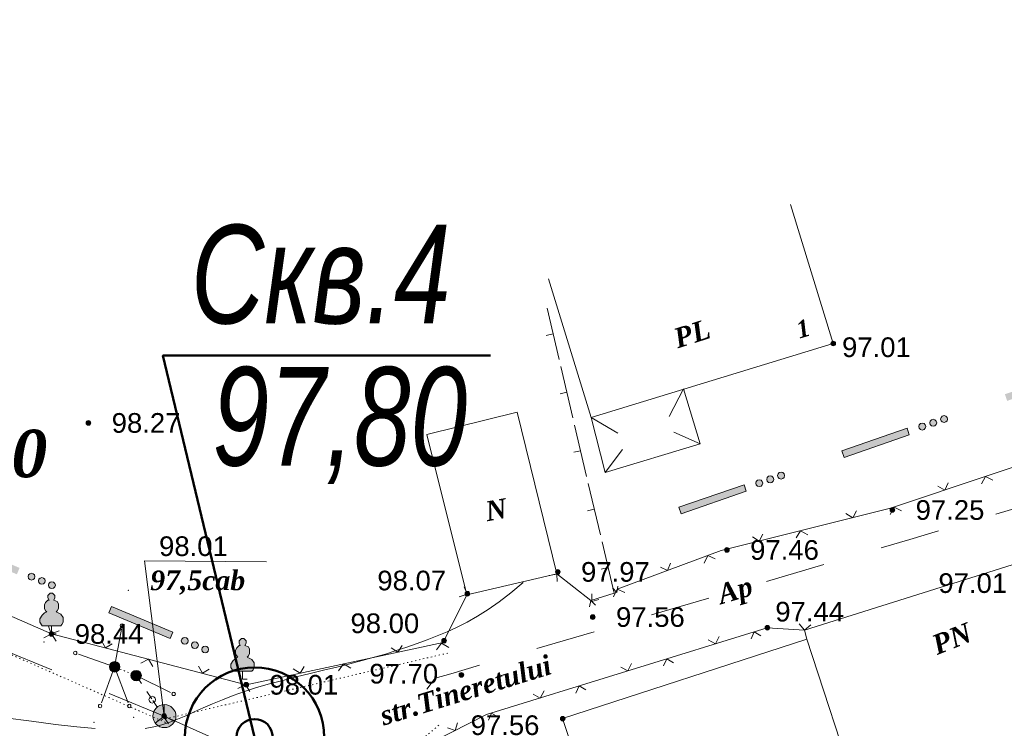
# Model space of a CAD drawing. Header units: millimetres. Extents: x 9396 to 25236, y 15106 to 31102.
# Tile 123 of 256: x 11263 to 11347, y 16033 to 16094. Entities that reach past the tile are written whole.
import ezdxf
from ezdxf.enums import TextEntityAlignment as Align

# ---------------------------------------------------------------- set-up
doc = ezdxf.new("R2010")
doc.units = ezdxf.units.MM
doc.linetypes.add('DOT', pattern=[0.25, 0, -0.25])
doc.linetypes.add('HIDDEN', pattern=[0.375, 0.25, -0.125])
for name, color, linetype, lineweight, true_color in [('1001010', 7, 'Continuous', 9, 0x000000), ('10010110', 7, 'Continuous', 20, 0xa25100), ('1060000', 7, 'Continuous', 9, 0x000000), ('1070000', 7, 'DOT', 9, 0x000000), ('11113000', 7, 'Continuous', 9, 0x000000), ('2030012', 7, 'Continuous', 9, 0x000000), ('21100200', 7, 'HIDDEN', 0, 0x800080), ('3000220', 7, 'Continuous', 9, 0x000000), ('3000260', 7, 'Continuous', 9, 0x000000), ('4000210', 7, 'Continuous', 9, 0x000000), ('5010210', 7, 'Continuous', 20, 0x008000), ('9010110', 7, 'Continuous', 9, 0x000000), ('9010120', 7, 'Continuous', 20, 0x000000), ('9010200', 7, 'Continuous', 9, 0x000000)]:
    doc.layers.add(name, color=color, linetype=linetype, lineweight=lineweight, true_color=true_color)
doc.layers.add('геология', color=6, linetype='Continuous', lineweight=50)
doc.layers.add('Размер', color=6, linetype='Continuous', lineweight=18)
doc.styles.add('10', font='timesbi.ttf', dxfattribs={"height": 0.001481})
doc.styles.add('12', font='timesbi.ttf', dxfattribs={"height": 0.001693})
doc.styles.add('2', font='timesbi.ttf', dxfattribs={"height": 0.001693})
doc.styles.add('3', font='timesbi.ttf', dxfattribs={"height": 0.001693})
doc.styles.add('9', font='timesbi.ttf', dxfattribs={"height": 0.001693})
doc.styles.add('F2', font='arial.ttf', dxfattribs={"height": 0.001693})
doc.styles.add('style1', font='ARIALNI.TTF')

# ---------------------------------------------------------------- blocks, each defined once
blk = doc.blocks.new('SYMBOL21100200')
at = {"true_color": 0x800080}
h = blk.add_hatch(color=216, dxfattribs=at)
edge = h.paths.add_edge_path()
edge.add_arc((0, 0), 0.1, 0, 360)
at = {"color": 216, "linetype": 'Continuous', "lineweight": 0, "true_color": 0x800080}
blk.add_circle((0, 0), 0.1, dxfattribs=at)
blk = doc.blocks.new('SYMBOL4000210')
at = {"true_color": 0xffffff}
blk.add_hatch(color=7, dxfattribs=at).paths.add_polyline_path([(0.05, 1.75), (-0.05, 1.75), (-0.15, 1.65), (-0.15, 1.55), (-0.1, 1.45), (-0.15, 1.45), (-0.25, 1.35), (-0.3, 1.25), (-0.3, 1.1), (-0.25, 1), (-0.2, 0.95), (-0.3, 0.9), (-0.35, 0.85), (-0.4, 0.8), (-0.5, 0.65), (-0.5, 0.5), (-0.4, 0.35), (-0.3, 0.35), (-0.1, 0.35), (0, 0.35), (0.15, 0.35), (0.4, 0.35), (0.45, 0.4), (0.5, 0.5), (0.5, 0.7), (0.4, 0.85), (0.2, 0.95), (0.25, 1), (0.3, 1.1), (0.3, 1.3), (0.25, 1.4), (0.1, 1.45), (0.15, 1.55), (0.15, 1.65)])
at = {"color": 18, "linetype": 'Continuous', "lineweight": 0, "true_color": 0x000000, "flags": 128}
blk.add_lwpolyline([(0.05, 1.75), (-0.05, 1.75), (-0.15, 1.65), (-0.15, 1.55), (-0.1, 1.45), (-0.15, 1.45), (-0.25, 1.35), (-0.3, 1.25), (-0.3, 1.1), (-0.25, 1), (-0.2, 0.95), (-0.3, 0.9), (-0.35, 0.85), (-0.4, 0.8), (-0.5, 0.65), (-0.5, 0.5), (-0.4, 0.35), (-0.3, 0.35), (-0.1, 0.35), (0, 0.35), (0.15, 0.35), (0.4, 0.35), (0.45, 0.4), (0.5, 0.5), (0.5, 0.7), (0.4, 0.85), (0.2, 0.95), (0.25, 1), (0.3, 1.1), (0.3, 1.3), (0.25, 1.4), (0.1, 1.45), (0.15, 1.55), (0.15, 1.65), (0.05, 1.75)], close=True, dxfattribs=at)
blk.add_lwpolyline([(0, 0.35), (0, 0), (0.2, 0)], dxfattribs=at)
blk = doc.blocks.new('SYMBOL9010200')
at = {"true_color": 0xffffff}
h = blk.add_hatch(color=7, dxfattribs=at)
edge = h.paths.add_edge_path()
edge.add_arc((0.01, 0), 0.495, 0, 360)
at = {"color": 18, "linetype": 'Continuous', "lineweight": 0, "true_color": 0x000000, "flags": 128}
for points in [[(0.0025, 0.007), (-0.007, 0.495)], [(0.0025, 0.0025), (-0.3845, -0.3005)], [(0.005, 0), (0.44, -0.238)]]:
    blk.add_lwpolyline(points, dxfattribs=at)
at = {"color": 18, "linetype": 'Continuous', "lineweight": 0, "true_color": 0x000000}
blk.add_circle((0.01, 0), 0.495, dxfattribs=at)
blk = doc.blocks.new('SYMBOL2030012')
at = {"true_color": 0xffffff}
h = blk.add_hatch(color=7, dxfattribs=at)
edge = h.paths.add_edge_path()
edge.add_arc((0, 0), 0.225, 0, 360)
at = {"true_color": 0x000000}
h = blk.add_hatch(color=18, dxfattribs=at)
edge = h.paths.add_edge_path()
edge.add_arc((0, 0), 0.05, 0, 360)
at = {"color": 18, "linetype": 'Continuous', "lineweight": 0, "true_color": 0x000000}
for radius in [0.225, 0.05]:
    blk.add_circle((0, 0), radius, dxfattribs=at)

msp = doc.modelspace()

# ---------------------------------------------------------------- hatches: boundary and pattern name
at = {"layer": '11113000', "true_color": 0xffffff}
h = msp.add_hatch(color=7, dxfattribs=at)
h.paths.add_polyline_path([(11319.671, 16051.357), (11325.281, 16053.307), (11325.091, 16053.867), (11319.471, 16051.927)])
h.paths.add_polyline_path([(11326.401, 16053.707), (11326.551, 16053.747), (11326.661, 16053.857), (11326.701, 16054.007), (11326.661, 16054.157), (11326.551, 16054.267), (11326.401, 16054.307), (11326.251, 16054.267), (11326.141, 16054.157), (11326.101, 16054.007), (11326.141, 16053.857), (11326.251, 16053.747)])
h.paths.add_polyline_path([(11327.341, 16054.037), (11327.491, 16054.077), (11327.601, 16054.187), (11327.641, 16054.337), (11327.601, 16054.487), (11327.491, 16054.597), (11327.341, 16054.637), (11327.191, 16054.597), (11327.081, 16054.487), (11327.041, 16054.337), (11327.081, 16054.187), (11327.191, 16054.077)])
h.paths.add_polyline_path([(11328.271, 16054.357), (11328.421, 16054.397), (11328.531, 16054.507), (11328.571, 16054.657), (11328.531, 16054.807), (11328.421, 16054.917), (11328.271, 16054.957), (11328.121, 16054.917), (11328.011, 16054.807), (11327.971, 16054.657), (11328.011, 16054.507), (11328.121, 16054.397)])
h.paths.add_polyline_path([(11333.701, 16056.227), (11339.311, 16058.177), (11339.121, 16058.747), (11333.511, 16056.797)])
h.paths.add_polyline_path([(11340.431, 16058.587), (11340.581, 16058.627), (11340.691, 16058.737), (11340.731, 16058.877), (11340.691, 16059.027), (11340.581, 16059.137), (11340.431, 16059.177), (11340.281, 16059.137), (11340.171, 16059.027), (11340.131, 16058.877), (11340.171, 16058.737), (11340.281, 16058.627)])
h.paths.add_polyline_path([(11341.371, 16058.907), (11341.521, 16058.947), (11341.631, 16059.057), (11341.671, 16059.207), (11341.631, 16059.357), (11341.521, 16059.467), (11341.371, 16059.507), (11341.221, 16059.467), (11341.111, 16059.357), (11341.071, 16059.207), (11341.111, 16059.057), (11341.221, 16058.947)])
h.paths.add_polyline_path([(11342.301, 16059.237), (11342.451, 16059.277), (11342.561, 16059.387), (11342.601, 16059.527), (11342.561, 16059.677), (11342.451, 16059.787), (11342.301, 16059.827), (11342.151, 16059.787), (11342.041, 16059.677), (11342.001, 16059.527), (11342.041, 16059.387), (11342.151, 16059.277)])
h.paths.add_polyline_path([(11347.731, 16061.097), (11353.351, 16063.047), (11353.151, 16063.617), (11347.541, 16061.667)])
h.paths.add_polyline_path([(11354.461, 16063.457), (11354.611, 16063.497), (11354.721, 16063.607), (11354.761, 16063.757), (11354.721, 16063.907), (11354.611, 16064.017), (11354.461, 16064.057), (11354.311, 16064.017), (11354.201, 16063.907), (11354.161, 16063.757), (11354.201, 16063.607), (11354.311, 16063.497)])
h.paths.add_polyline_path([(11355.401, 16063.777), (11355.551, 16063.817), (11355.661, 16063.927), (11355.701, 16064.077), (11355.661, 16064.227), (11355.551, 16064.337), (11355.401, 16064.377), (11355.251, 16064.337), (11355.141, 16064.227), (11355.101, 16064.077), (11355.141, 16063.927), (11355.251, 16063.817)])
h.paths.add_polyline_path([(11356.331, 16064.107), (11356.481, 16064.147), (11356.591, 16064.257), (11356.631, 16064.407), (11356.591, 16064.557), (11356.481, 16064.667), (11356.331, 16064.707), (11356.181, 16064.667), (11356.081, 16064.557), (11356.041, 16064.407), (11356.081, 16064.257), (11356.181, 16064.147)])
h.paths.add_polyline_path([(11361.761, 16065.967), (11367.381, 16067.917), (11367.181, 16068.487), (11361.571, 16066.537)])
h.paths.add_polyline_path([(11368.491, 16068.327), (11368.641, 16068.367), (11368.751, 16068.477), (11368.791, 16068.627), (11368.751, 16068.777), (11368.641, 16068.887), (11368.491, 16068.927), (11368.351, 16068.887), (11368.241, 16068.777), (11368.201, 16068.627), (11368.241, 16068.477), (11368.351, 16068.367)])
h.paths.add_polyline_path([(11369.431, 16068.657), (11369.581, 16068.697), (11369.691, 16068.797), (11369.731, 16068.947), (11369.691, 16069.097), (11369.581, 16069.207), (11369.431, 16069.247), (11369.281, 16069.207), (11369.171, 16069.097), (11369.131, 16068.947), (11369.171, 16068.797), (11369.281, 16068.697)])
h.paths.add_polyline_path([(11370.371, 16068.977), (11370.511, 16069.017), (11370.621, 16069.127), (11370.661, 16069.277), (11370.621, 16069.427), (11370.511, 16069.537), (11370.371, 16069.577), (11370.221, 16069.537), (11370.111, 16069.427), (11370.071, 16069.277), (11370.111, 16069.127), (11370.221, 16069.017)])
h.paths.add_polyline_path([(11375.801, 16070.847), (11381.411, 16072.797), (11381.211, 16073.357), (11375.601, 16071.407)])
h.paths.add_polyline_path([(11382.531, 16073.197), (11382.671, 16073.237), (11382.781, 16073.347), (11382.821, 16073.497), (11382.781, 16073.647), (11382.671, 16073.757), (11382.531, 16073.797), (11382.381, 16073.757), (11382.271, 16073.647), (11382.231, 16073.497), (11382.271, 16073.347), (11382.381, 16073.237)])
h.paths.add_polyline_path([(11383.461, 16073.527), (11383.611, 16073.567), (11383.721, 16073.677), (11383.761, 16073.827), (11383.721, 16073.977), (11383.611, 16074.077), (11383.461, 16074.117), (11383.311, 16074.077), (11383.201, 16073.977), (11383.161, 16073.827), (11383.201, 16073.677), (11383.311, 16073.567)])
h.paths.add_polyline_path([(11384.401, 16073.847), (11384.551, 16073.887), (11384.651, 16073.997), (11384.691, 16074.147), (11384.651, 16074.297), (11384.551, 16074.407), (11384.401, 16074.447), (11384.251, 16074.407), (11384.141, 16074.297), (11384.101, 16074.147), (11384.141, 16073.997), (11384.251, 16073.887)])
h.paths.add_polyline_path([(11389.831, 16075.717), (11395.441, 16077.667), (11395.241, 16078.227), (11389.631, 16076.287)])
h.paths.add_polyline_path([(11396.561, 16078.077), (11396.711, 16078.117), (11396.811, 16078.217), (11396.851, 16078.367), (11396.811, 16078.517), (11396.711, 16078.627), (11396.561, 16078.667), (11396.411, 16078.627), (11396.301, 16078.517), (11396.261, 16078.367), (11396.301, 16078.217), (11396.411, 16078.117)])
h.paths.add_polyline_path([(11397.491, 16078.397), (11397.641, 16078.437), (11397.751, 16078.547), (11397.791, 16078.697), (11397.751, 16078.847), (11397.641, 16078.957), (11397.491, 16078.997), (11397.341, 16078.957), (11397.231, 16078.847), (11397.191, 16078.697), (11397.231, 16078.547), (11397.341, 16078.437)])
h.paths.add_polyline_path([(11398.431, 16078.717), (11398.581, 16078.757), (11398.691, 16078.867), (11398.731, 16079.017), (11398.691, 16079.167), (11398.581, 16079.277), (11398.431, 16079.317), (11398.281, 16079.277), (11398.171, 16079.167), (11398.131, 16079.017), (11398.171, 16078.867), (11398.281, 16078.757)])
h.paths.add_polyline_path([(11403.861, 16080.587), (11409.471, 16082.537), (11409.271, 16083.107), (11403.661, 16081.157)])
h.paths.add_polyline_path([(11410.591, 16082.947), (11410.741, 16082.987), (11410.851, 16083.097), (11410.891, 16083.247), (11410.851, 16083.397), (11410.741, 16083.497), (11410.591, 16083.537), (11410.441, 16083.497), (11410.331, 16083.397), (11410.291, 16083.247), (11410.331, 16083.097), (11410.441, 16082.987)])
h.paths.add_polyline_path([(11411.521, 16083.267), (11411.671, 16083.307), (11411.781, 16083.417), (11411.821, 16083.567), (11411.781, 16083.717), (11411.671, 16083.827), (11411.521, 16083.867), (11411.371, 16083.827), (11411.261, 16083.717), (11411.221, 16083.567), (11411.261, 16083.417), (11411.371, 16083.307)])
h.paths.add_polyline_path([(11412.461, 16083.597), (11412.611, 16083.637), (11412.721, 16083.747), (11412.761, 16083.897), (11412.721, 16084.037), (11412.611, 16084.147), (11412.461, 16084.187), (11412.311, 16084.147), (11412.201, 16084.037), (11412.161, 16083.897), (11412.201, 16083.747), (11412.311, 16083.637)])
h.paths.add_polyline_path([(11417.891, 16085.457), (11423.501, 16087.407), (11423.301, 16087.977), (11417.691, 16086.027)])
h.paths.add_polyline_path([(11424.621, 16087.817), (11424.771, 16087.857), (11424.881, 16087.967), (11424.921, 16088.117), (11424.881, 16088.267), (11424.771, 16088.377), (11424.621, 16088.417), (11424.471, 16088.377), (11424.361, 16088.267), (11424.321, 16088.117), (11424.361, 16087.967), (11424.471, 16087.857)])
h.paths.add_polyline_path([(11425.551, 16088.137), (11425.701, 16088.177), (11425.811, 16088.287), (11425.851, 16088.437), (11425.811, 16088.587), (11425.701, 16088.697), (11425.551, 16088.737), (11425.401, 16088.697), (11425.301, 16088.587), (11425.261, 16088.437), (11425.301, 16088.287), (11425.401, 16088.177)])
h.paths.add_polyline_path([(11426.491, 16088.467), (11426.641, 16088.507), (11426.751, 16088.617), (11426.791, 16088.767), (11426.751, 16088.917), (11426.641, 16089.027), (11426.491, 16089.067), (11426.341, 16089.027), (11426.231, 16088.917), (11426.191, 16088.767), (11426.231, 16088.617), (11426.341, 16088.507)])
h.paths.add_polyline_path([(11431.921, 16090.337), (11437.531, 16092.277), (11437.331, 16092.847), (11431.721, 16090.897)])
h.paths.add_polyline_path([(11438.651, 16092.687), (11438.801, 16092.727), (11438.911, 16092.837), (11438.951, 16092.987), (11438.911, 16093.137), (11438.801, 16093.247), (11438.651, 16093.287), (11438.501, 16093.247), (11438.391, 16093.137), (11438.351, 16092.987), (11438.391, 16092.837), (11438.501, 16092.727)])
h.paths.add_polyline_path([(11439.581, 16093.017), (11439.731, 16093.057), (11439.841, 16093.167), (11439.881, 16093.317), (11439.841, 16093.457), (11439.731, 16093.567), (11439.581, 16093.607), (11439.441, 16093.567), (11439.331, 16093.457), (11439.291, 16093.317), (11439.331, 16093.167), (11439.441, 16093.057)])
h.paths.add_polyline_path([(11440.521, 16093.337), (11440.671, 16093.377), (11440.781, 16093.487), (11440.821, 16093.637), (11440.781, 16093.787), (11440.671, 16093.897), (11440.521, 16093.937), (11440.371, 16093.897), (11440.261, 16093.787), (11440.221, 16093.637), (11440.261, 16093.487), (11440.371, 16093.377)])
h = msp.add_hatch(color=7, dxfattribs=at)
h.paths.add_polyline_path([(11151.741, 16092.627), (11157.021, 16090.417), (11157.251, 16090.967), (11151.971, 16093.177)])
h.paths.add_polyline_path([(11158.271, 16089.917), (11158.421, 16089.957), (11158.531, 16090.067), (11158.571, 16090.207), (11158.531, 16090.357), (11158.421, 16090.467), (11158.271, 16090.507), (11158.131, 16090.467), (11158.021, 16090.357), (11157.981, 16090.207), (11158.021, 16090.067), (11158.131, 16089.957)])
h.paths.add_polyline_path([(11159.151, 16089.547), (11159.301, 16089.587), (11159.411, 16089.697), (11159.451, 16089.837), (11159.411, 16089.987), (11159.301, 16090.097), (11159.151, 16090.137), (11159.011, 16090.097), (11158.901, 16089.987), (11158.861, 16089.837), (11158.901, 16089.697), (11159.011, 16089.587)])
h.paths.add_polyline_path([(11160.031, 16089.177), (11160.181, 16089.217), (11160.291, 16089.327), (11160.331, 16089.477), (11160.291, 16089.617), (11160.181, 16089.727), (11160.031, 16089.767), (11159.891, 16089.727), (11159.781, 16089.617), (11159.741, 16089.477), (11159.781, 16089.327), (11159.891, 16089.217)])
h.paths.add_polyline_path([(11164.931, 16087.097), (11170.201, 16084.877), (11170.431, 16085.437), (11165.161, 16087.647)])
h.paths.add_polyline_path([(11171.461, 16084.387), (11171.611, 16084.427), (11171.711, 16084.537), (11171.751, 16084.677), (11171.711, 16084.827), (11171.611, 16084.937), (11171.461, 16084.967), (11171.311, 16084.937), (11171.211, 16084.827), (11171.171, 16084.677), (11171.211, 16084.537), (11171.311, 16084.427)])
h.paths.add_polyline_path([(11172.341, 16084.017), (11172.491, 16084.057), (11172.591, 16084.167), (11172.631, 16084.307), (11172.591, 16084.457), (11172.491, 16084.567), (11172.341, 16084.607), (11172.191, 16084.567), (11172.091, 16084.457), (11172.051, 16084.307), (11172.091, 16084.167), (11172.191, 16084.057)])
h.paths.add_polyline_path([(11173.221, 16083.647), (11173.371, 16083.687), (11173.471, 16083.797), (11173.511, 16083.937), (11173.471, 16084.087), (11173.371, 16084.197), (11173.221, 16084.237), (11173.071, 16084.197), (11172.961, 16084.087), (11172.931, 16083.937), (11172.961, 16083.797), (11173.071, 16083.687)])
h.paths.add_polyline_path([(11178.111, 16081.567), (11183.391, 16079.347), (11183.621, 16079.907), (11178.351, 16082.117)])
h.paths.add_polyline_path([(11184.651, 16078.857), (11184.791, 16078.897), (11184.901, 16078.997), (11184.941, 16079.147), (11184.901, 16079.297), (11184.791, 16079.397), (11184.651, 16079.437), (11184.501, 16079.397), (11184.391, 16079.297), (11184.351, 16079.147), (11184.391, 16078.997), (11184.501, 16078.897)])
h.paths.add_polyline_path([(11185.531, 16078.487), (11185.671, 16078.527), (11185.781, 16078.627), (11185.821, 16078.777), (11185.781, 16078.927), (11185.671, 16079.027), (11185.531, 16079.067), (11185.381, 16079.027), (11185.271, 16078.927), (11185.231, 16078.777), (11185.271, 16078.627), (11185.381, 16078.527)])
h.paths.add_polyline_path([(11186.401, 16078.117), (11186.551, 16078.157), (11186.661, 16078.267), (11186.701, 16078.407), (11186.661, 16078.557), (11186.551, 16078.667), (11186.401, 16078.707), (11186.261, 16078.667), (11186.151, 16078.557), (11186.111, 16078.407), (11186.151, 16078.267), (11186.261, 16078.157)])
h.paths.add_polyline_path([(11191.301, 16076.027), (11196.571, 16073.817), (11196.811, 16074.367), (11191.531, 16076.587)])
h.paths.add_polyline_path([(11197.831, 16073.317), (11197.981, 16073.357), (11198.091, 16073.467), (11198.121, 16073.617), (11198.091, 16073.757), (11197.981, 16073.867), (11197.831, 16073.907), (11197.691, 16073.867), (11197.581, 16073.757), (11197.541, 16073.617), (11197.581, 16073.467), (11197.691, 16073.357)])
h.paths.add_polyline_path([(11198.711, 16072.957), (11198.861, 16072.987), (11198.961, 16073.097), (11199.001, 16073.247), (11198.961, 16073.397), (11198.861, 16073.497), (11198.711, 16073.537), (11198.561, 16073.497), (11198.461, 16073.397), (11198.421, 16073.247), (11198.461, 16073.097), (11198.561, 16072.987)])
h.paths.add_polyline_path([(11199.591, 16072.587), (11199.741, 16072.627), (11199.841, 16072.727), (11199.881, 16072.877), (11199.841, 16073.027), (11199.741, 16073.127), (11199.591, 16073.167), (11199.441, 16073.127), (11199.341, 16073.027), (11199.301, 16072.877), (11199.341, 16072.727), (11199.441, 16072.627)])
h.paths.add_polyline_path([(11204.481, 16070.497), (11209.761, 16068.287), (11209.991, 16068.837), (11204.721, 16071.047)])
h.paths.add_polyline_path([(11211.021, 16067.787), (11211.161, 16067.827), (11211.271, 16067.937), (11211.311, 16068.087), (11211.271, 16068.227), (11211.161, 16068.337), (11211.021, 16068.377), (11210.871, 16068.337), (11210.761, 16068.227), (11210.721, 16068.087), (11210.761, 16067.937), (11210.871, 16067.827)])
h.paths.add_polyline_path([(11211.901, 16067.417), (11212.041, 16067.457), (11212.151, 16067.567), (11212.191, 16067.717), (11212.151, 16067.857), (11212.041, 16067.967), (11211.901, 16068.007), (11211.751, 16067.967), (11211.641, 16067.857), (11211.601, 16067.717), (11211.641, 16067.567), (11211.751, 16067.457)])
h.paths.add_polyline_path([(11212.781, 16067.047), (11212.921, 16067.087), (11213.031, 16067.197), (11213.071, 16067.347), (11213.031, 16067.487), (11212.921, 16067.597), (11212.781, 16067.637), (11212.631, 16067.597), (11212.521, 16067.487), (11212.481, 16067.347), (11212.521, 16067.197), (11212.631, 16067.087)])
h.paths.add_polyline_path([(11217.671, 16064.967), (11222.941, 16062.757), (11223.181, 16063.307), (11217.901, 16065.517)])
h.paths.add_polyline_path([(11224.201, 16062.257), (11224.351, 16062.297), (11224.461, 16062.407), (11224.501, 16062.547), (11224.461, 16062.697), (11224.351, 16062.807), (11224.201, 16062.847), (11224.061, 16062.807), (11223.951, 16062.697), (11223.911, 16062.547), (11223.951, 16062.407), (11224.061, 16062.297)])
h.paths.add_polyline_path([(11225.081, 16061.887), (11225.231, 16061.927), (11225.341, 16062.037), (11225.381, 16062.177), (11225.341, 16062.327), (11225.231, 16062.437), (11225.081, 16062.477), (11224.941, 16062.437), (11224.831, 16062.327), (11224.791, 16062.177), (11224.831, 16062.037), (11224.941, 16061.927)])
h.paths.add_polyline_path([(11225.961, 16061.517), (11226.111, 16061.557), (11226.221, 16061.667), (11226.251, 16061.817), (11226.221, 16061.957), (11226.111, 16062.067), (11225.961, 16062.107), (11225.811, 16062.067), (11225.711, 16061.957), (11225.671, 16061.817), (11225.711, 16061.667), (11225.811, 16061.557)])
h.paths.add_polyline_path([(11230.861, 16059.437), (11236.131, 16057.217), (11236.361, 16057.777), (11231.091, 16059.987)])
h.paths.add_polyline_path([(11237.391, 16056.727), (11237.541, 16056.767), (11237.641, 16056.867), (11237.681, 16057.017), (11237.641, 16057.167), (11237.541, 16057.267), (11237.391, 16057.307), (11237.241, 16057.267), (11237.141, 16057.167), (11237.101, 16057.017), (11237.141, 16056.867), (11237.241, 16056.767)])
h.paths.add_polyline_path([(11238.271, 16056.357), (11238.411, 16056.397), (11238.521, 16056.507), (11238.561, 16056.647), (11238.521, 16056.797), (11238.411, 16056.907), (11238.271, 16056.947), (11238.121, 16056.907), (11238.011, 16056.797), (11237.971, 16056.647), (11238.011, 16056.507), (11238.121, 16056.397)])
h.paths.add_polyline_path([(11239.151, 16055.987), (11239.291, 16056.027), (11239.401, 16056.137), (11239.441, 16056.277), (11239.401, 16056.427), (11239.291, 16056.537), (11239.151, 16056.577), (11239.001, 16056.537), (11238.891, 16056.427), (11238.851, 16056.277), (11238.891, 16056.137), (11239.001, 16056.027)])
h.paths.add_polyline_path([(11244.041, 16053.897), (11249.321, 16051.687), (11249.551, 16052.247), (11244.271, 16054.457)])
h.paths.add_polyline_path([(11250.571, 16051.197), (11250.721, 16051.237), (11250.831, 16051.337), (11250.871, 16051.487), (11250.831, 16051.637), (11250.721, 16051.737), (11250.571, 16051.777), (11250.431, 16051.737), (11250.321, 16051.637), (11250.281, 16051.487), (11250.321, 16051.337), (11250.431, 16051.237)])
h.paths.add_polyline_path([(11251.451, 16050.827), (11251.601, 16050.867), (11251.711, 16050.967), (11251.751, 16051.117), (11251.711, 16051.267), (11251.601, 16051.367), (11251.451, 16051.407), (11251.311, 16051.367), (11251.201, 16051.267), (11251.161, 16051.117), (11251.201, 16050.967), (11251.311, 16050.867)])
h.paths.add_polyline_path([(11252.331, 16050.457), (11252.481, 16050.497), (11252.591, 16050.597), (11252.631, 16050.747), (11252.591, 16050.897), (11252.481, 16051.007), (11252.331, 16051.037), (11252.191, 16051.007), (11252.081, 16050.897), (11252.041, 16050.747), (11252.081, 16050.597), (11252.191, 16050.497)])
h.paths.add_polyline_path([(11257.231, 16048.367), (11262.501, 16046.157), (11262.731, 16046.707), (11257.461, 16048.927)])
h.paths.add_polyline_path([(11263.761, 16045.657), (11263.911, 16045.697), (11264.011, 16045.807), (11264.051, 16045.957), (11264.011, 16046.097), (11263.911, 16046.207), (11263.761, 16046.247), (11263.611, 16046.207), (11263.511, 16046.097), (11263.471, 16045.957), (11263.511, 16045.807), (11263.611, 16045.697)])
h.paths.add_polyline_path([(11264.641, 16045.297), (11264.791, 16045.327), (11264.891, 16045.437), (11264.931, 16045.587), (11264.891, 16045.727), (11264.791, 16045.837), (11264.641, 16045.877), (11264.491, 16045.837), (11264.391, 16045.727), (11264.351, 16045.587), (11264.391, 16045.437), (11264.491, 16045.327)])
h.paths.add_polyline_path([(11265.521, 16044.927), (11265.661, 16044.967), (11265.771, 16045.067), (11265.811, 16045.217), (11265.771, 16045.367), (11265.661, 16045.467), (11265.521, 16045.507), (11265.371, 16045.467), (11265.261, 16045.367), (11265.231, 16045.217), (11265.261, 16045.067), (11265.371, 16044.967)])
h.paths.add_polyline_path([(11270.411, 16042.837), (11275.691, 16040.627), (11275.921, 16041.177), (11270.641, 16043.387)])
h.paths.add_polyline_path([(11276.951, 16040.127), (11277.091, 16040.167), (11277.201, 16040.277), (11277.241, 16040.417), (11277.201, 16040.567), (11277.091, 16040.677), (11276.951, 16040.717), (11276.801, 16040.677), (11276.691, 16040.567), (11276.651, 16040.417), (11276.691, 16040.277), (11276.801, 16040.167)])
h.paths.add_polyline_path([(11277.821, 16039.757), (11277.971, 16039.797), (11278.081, 16039.907), (11278.121, 16040.057), (11278.081, 16040.197), (11277.971, 16040.307), (11277.821, 16040.347), (11277.681, 16040.307), (11277.571, 16040.197), (11277.531, 16040.057), (11277.571, 16039.907), (11277.681, 16039.797)])
h.paths.add_polyline_path([(11278.701, 16039.387), (11278.851, 16039.427), (11278.961, 16039.537), (11279.001, 16039.687), (11278.961, 16039.827), (11278.851, 16039.937), (11278.701, 16039.977), (11278.561, 16039.937), (11278.451, 16039.827), (11278.411, 16039.687), (11278.451, 16039.537), (11278.561, 16039.427)])

# ---------------------------------------------------------------- linework, layer by layer
at = {"layer": '1001010', "color": 253}
for p, q in [((11329.1, 16078.004, 75.437), (11332.764, 16066.04, 75.437)), ((11319.89, 16062.129, 85.06), (11318.63, 16059.761, 93.962)), ((11305.546, 16060.127), (11308.967, 16046.184)), ((11321.325, 16057.406, 116.303), (11319.036, 16058.408, 104.503)), ((11313.148, 16054.922, 82.268), (11314.637, 16056.919, 93.026))]:
    msp.add_line(p, q, dxfattribs=at)
for points in [[(11332.764, 16066.04, 75.437), (11311.93, 16059.66, 66.194), (11308.266, 16071.623, 7.584)], [(11319.89, 16062.129, 85.06), (11321.325, 16057.406, 116.303), (11313.148, 16054.922, 78.228), (11311.93, 16059.66, 66.194), (11314.231, 16058.306, 86.424)], [(11308.967, 16046.184, 0), (11301.222, 16044.38, 0), (11297.783, 16058.195, 0), (11305.546, 16060.127, 0)], [(11330.478, 16040.575, 0), (11330.302, 16041.345, 0), (11349.718, 16047.459, 0), (11352.036, 16039.778, 0)], [(11330.478, 16040.575, 0), (11309.468, 16033.724, 0), (11313.879, 16020.447, 0), (11313.879, 16020.447, 0)], [(11330.478, 16040.575, 0), (11334.838, 16027.294, 0), (11313.879, 16020.447, 0)]]:
    msp.add_polyline3d(points, dxfattribs=at)
at = {"layer": '10010110'}
for points in [[(11306.073, 16045.447, 75.021), (11305.015, 16044.552, 71.195), (11304.013, 16043.778, 73.395), (11303.057, 16043.111, 80.167), (11302.139, 16042.536, 90.057), (11301.251, 16042.037, 101.61), (11300.383, 16041.6, 113.373), (11299.528, 16041.21, 123.891), (11298.675, 16040.852, 131.71), (11297.818, 16040.513, 135.738), (11296.95, 16040.19, 136.326), (11296.064, 16039.88, 134.188), (11295.154, 16039.58, 130.038), (11294.216, 16039.289, 124.588), (11293.242, 16039.005, 118.552), (11292.227, 16038.725, 112.644), (11291.164, 16038.448, 107.577), (11290.052, 16038.17, 103.873), (11288.902, 16037.89, 101.296), (11287.73, 16037.606, 99.416), (11286.551, 16037.317, 97.804), (11285.382, 16037.019, 96.033), (11284.238, 16036.711, 93.674), (11283.135, 16036.391, 90.297), (11282.088, 16036.058, 85.476), (11281.109, 16035.709, 78.941), (11280.195, 16035.352, 71.066), (11279.338, 16034.993, 62.388), (11278.532, 16034.639, 53.441), (11277.767, 16034.296, 44.76), (11277.039, 16033.973, 36.879), (11276.338, 16033.676, 30.334), (11275.658, 16033.412, 25.66), (11274.987, 16033.187, 23.234), (11274.293, 16033.005, 22.807), (11273.541, 16032.87, 23.973)], [(11269.24, 16032.865, 36.428), (11267.663, 16033.013, 39.457), (11265.826, 16033.226, 41.754), (11263.754, 16033.492, 43.482), (11261.484, 16033.797, 44.923)]]:
    msp.add_polyline3d(points, dxfattribs=at)
at = {"layer": '1060000', "color": 253}
msp.add_polyline3d([(11275.178, 16033.937, 0), (11273.47, 16047.306, 0), (11283.987, 16047.221, 0)], dxfattribs=at)
at = {"layer": '1070000', "color": 253}
for p, q in [((11212.4, 16061.031), (11275.539, 16033.285)), ((11274.613, 16033.549), (11299.616, 16039.37)), ((11272.762, 16037.427, 24.36), (11270.732, 16038.248))]:
    msp.add_line(p, q, dxfattribs=at)
msp.add_polyline3d([(11298.822, 16033.153, 0), (11294.853, 16029.845, 0), (11293.398, 16026.67, 0), (11293.53, 16024.421, 0), (11297.764, 16021.511, 0), (11337.583, 16006.033, 0)], dxfattribs=at)
at = {"layer": '11113000', "color": 253}
for points in [[(11342.301, 16059.237, 61.689), (11342.451, 16059.277, 61.689), (11342.561, 16059.387, 61.689), (11342.601, 16059.527, 61.689), (11342.561, 16059.677, 61.689), (11342.451, 16059.787, 61.689), (11342.301, 16059.827, 61.689), (11342.151, 16059.787, 61.689), (11342.041, 16059.677, 61.689), (11342.001, 16059.527, 61.689), (11342.041, 16059.387, 61.689), (11342.151, 16059.277, 61.689), (11342.301, 16059.237, 61.689)], [(11340.431, 16058.587, 61.689), (11340.581, 16058.627, 61.689), (11340.691, 16058.737, 61.689), (11340.731, 16058.877, 61.689), (11340.691, 16059.027, 61.689), (11340.581, 16059.137, 61.689), (11340.431, 16059.177, 61.689), (11340.281, 16059.137, 61.689), (11340.171, 16059.027, 61.689), (11340.131, 16058.877, 61.689), (11340.171, 16058.737, 61.689), (11340.281, 16058.627, 61.689), (11340.431, 16058.587, 61.689)], [(11341.371, 16058.907, 61.689), (11341.521, 16058.947, 61.689), (11341.631, 16059.057, 61.689), (11341.671, 16059.207, 61.689), (11341.631, 16059.357, 61.689), (11341.521, 16059.467, 61.689), (11341.371, 16059.507, 61.689), (11341.221, 16059.467, 61.689), (11341.111, 16059.357, 61.689), (11341.071, 16059.207, 61.689), (11341.111, 16059.057, 61.689), (11341.221, 16058.947, 61.689), (11341.371, 16058.907, 61.689)], [(11333.701, 16056.227, 61.689), (11339.311, 16058.177, 61.689), (11339.121, 16058.747, 61.689), (11333.511, 16056.797, 61.689), (11333.701, 16056.227, 61.689)], [(11328.271, 16054.357, 61.689), (11328.421, 16054.397, 61.689), (11328.531, 16054.507, 61.689), (11328.571, 16054.657, 61.689), (11328.531, 16054.807, 61.689), (11328.421, 16054.917, 61.689), (11328.271, 16054.957, 61.689), (11328.121, 16054.917, 61.689), (11328.011, 16054.807, 61.689), (11327.971, 16054.657, 61.689), (11328.011, 16054.507, 61.689), (11328.121, 16054.397, 61.689), (11328.271, 16054.357, 61.689)], [(11319.671, 16051.357, 61.689), (11325.281, 16053.307, 61.689), (11325.091, 16053.867, 61.689), (11319.471, 16051.927, 61.689), (11319.671, 16051.357, 61.689)], [(11326.401, 16053.707, 61.689), (11326.551, 16053.747, 61.689), (11326.661, 16053.857, 61.689), (11326.701, 16054.007, 61.689), (11326.661, 16054.157, 61.689), (11326.551, 16054.267, 61.689), (11326.401, 16054.307, 61.689), (11326.251, 16054.267, 61.689), (11326.141, 16054.157, 61.689), (11326.101, 16054.007, 61.689), (11326.141, 16053.857, 61.689), (11326.251, 16053.747, 61.689), (11326.401, 16053.707, 61.689)], [(11327.341, 16054.037, 61.689), (11327.491, 16054.077, 61.689), (11327.601, 16054.187, 61.689), (11327.641, 16054.337, 61.689), (11327.601, 16054.487, 61.689), (11327.491, 16054.597, 61.689), (11327.341, 16054.637, 61.689), (11327.191, 16054.597, 61.689), (11327.081, 16054.487, 61.689), (11327.041, 16054.337, 61.689), (11327.081, 16054.187, 61.689), (11327.191, 16054.077, 61.689), (11327.341, 16054.037, 61.689)], [(11263.761, 16045.657, 8.79), (11263.911, 16045.697, 8.79), (11264.011, 16045.807, 8.79), (11264.051, 16045.957, 8.79), (11264.011, 16046.097, 8.79), (11263.911, 16046.207, 8.79), (11263.761, 16046.247, 8.79), (11263.611, 16046.207, 8.79), (11263.511, 16046.097, 8.79), (11263.471, 16045.957, 8.79), (11263.511, 16045.807, 8.79), (11263.611, 16045.697, 8.79), (11263.761, 16045.657, 8.79)], [(11264.641, 16045.297, 8.79), (11264.791, 16045.327, 8.79), (11264.891, 16045.437, 8.79), (11264.931, 16045.587, 8.79), (11264.891, 16045.727, 8.79), (11264.791, 16045.837, 8.79), (11264.641, 16045.877, 8.79), (11264.491, 16045.837, 8.79), (11264.391, 16045.727, 8.79), (11264.351, 16045.587, 8.79), (11264.391, 16045.437, 8.79), (11264.491, 16045.327, 8.79), (11264.641, 16045.297, 8.79)], [(11265.521, 16044.927, 8.79), (11265.661, 16044.967, 8.79), (11265.771, 16045.067, 8.79), (11265.811, 16045.217, 8.79), (11265.771, 16045.367, 8.79), (11265.661, 16045.467, 8.79), (11265.521, 16045.507, 8.79), (11265.371, 16045.467, 8.79), (11265.261, 16045.367, 8.79), (11265.231, 16045.217, 8.79), (11265.261, 16045.067, 8.79), (11265.371, 16044.967, 8.79), (11265.521, 16044.927, 8.79)], [(11270.411, 16042.837, 8.79), (11275.691, 16040.627, 8.79), (11275.921, 16041.177, 8.79), (11270.641, 16043.387, 8.79), (11270.411, 16042.837, 8.79)], [(11276.951, 16040.127, 8.79), (11277.091, 16040.167, 8.79), (11277.201, 16040.277, 8.79), (11277.241, 16040.417, 8.79), (11277.201, 16040.567, 8.79), (11277.091, 16040.677, 8.79), (11276.951, 16040.717, 8.79), (11276.801, 16040.677, 8.79), (11276.691, 16040.567, 8.79), (11276.651, 16040.417, 8.79), (11276.691, 16040.277, 8.79), (11276.801, 16040.167, 8.79), (11276.951, 16040.127, 8.79)], [(11277.821, 16039.757, 8.79), (11277.971, 16039.797, 8.79), (11278.081, 16039.907, 8.79), (11278.121, 16040.057, 8.79), (11278.081, 16040.197, 8.79), (11277.971, 16040.307, 8.79), (11277.821, 16040.347, 8.79), (11277.681, 16040.307, 8.79), (11277.571, 16040.197, 8.79), (11277.531, 16040.057, 8.79), (11277.571, 16039.907, 8.79), (11277.681, 16039.797, 8.79), (11277.821, 16039.757, 8.79)], [(11278.701, 16039.387, 8.79), (11278.851, 16039.427, 8.79), (11278.961, 16039.537, 8.79), (11279.001, 16039.687, 8.79), (11278.961, 16039.827, 8.79), (11278.851, 16039.937, 8.79), (11278.701, 16039.977, 8.79), (11278.561, 16039.937, 8.79), (11278.451, 16039.827, 8.79), (11278.411, 16039.687, 8.79), (11278.451, 16039.537, 8.79), (11278.561, 16039.427, 8.79), (11278.701, 16039.387, 8.79)]]:
    msp.add_polyline3d(points, close=True, dxfattribs=at)
at = {"layer": '3000220', "color": 253}
for p, q in [((11309.171, 16064.657), (11308.131, 16069.097)), ((11308.651, 16066.877), (11308.061, 16066.737)), ((11310.351, 16059.627), (11309.311, 16064.057)), ((11309.831, 16061.837), (11309.251, 16061.707)), ((11311.541, 16054.587), (11310.501, 16059.017)), ((11311.021, 16056.807), (11310.431, 16056.667)), ((11312.721, 16049.557), (11311.681, 16053.987)), ((11312.201, 16051.767), (11311.621, 16051.627)), ((11313.911, 16044.517), (11312.871, 16048.947)), ((11313.391, 16046.737), (11312.801, 16046.597))]:
    msp.add_line(p, q, dxfattribs=at)
at = {"layer": '3000260', "color": 253}
for p, q in [((11265.474, 16041.023), (11239.078, 16052.555)), ((11308.967, 16046.184), (11311.889, 16043.897)), ((11311.889, 16043.897), (11313.918, 16044.517))]:
    msp.add_line(p, q, dxfattribs=at)
for points in [[(11314.175, 16044.864, 0), (11323.116, 16048.198, 0), (11337.687, 16051.841, 0), (11389.518, 16069.201, 0)], [(11341.771, 16053.737, 0), (11342.381, 16053.417, 0), (11342.651, 16054.037, 0)], [(11345.531, 16053.937, 0), (11345.871, 16054.587, 0), (11346.511, 16054.267, 0)], [(11333.861, 16051.397, 0), (11334.441, 16051.027, 0), (11334.761, 16051.627, 0)], [(11337.661, 16051.307, 0), (11338.001, 16051.947, 0), (11338.641, 16051.637, 0)], [(11329.571, 16049.297, 0), (11329.961, 16049.907, 0), (11330.581, 16049.547, 0)], [(11325.811, 16049.387, 0), (11326.391, 16049.017, 0), (11326.711, 16049.617, 0)], [(11317.891, 16046.777, 0), (11318.511, 16046.477, 0), (11318.761, 16047.107, 0)], [(11321.641, 16047.117, 0), (11321.961, 16047.767, 0), (11322.611, 16047.477, 0)], [(11308.321, 16046.057, 0), (11308.971, 16046.177, 0), (11309.001, 16045.527, 0)], [(11300.581, 16044.217, 0), (11301.251, 16044.437, 0), (11301.011, 16045.087, 0)], [(11313.771, 16044.997, 0), (11314.151, 16044.587, 0), (11314.221, 16045.137, 0)], [(11313.861, 16044.217, 0), (11314.181, 16044.867, 0), (11314.831, 16044.577, 0)], [(11265.474, 16041.023, 0), (11282.236, 16036.646, 0), (11299.196, 16040.271, 0), (11301.222, 16044.38, 0)], [(11311.781, 16043.347, 0), (11311.891, 16043.897, 0), (11312.291, 16043.497, 0)], [(11311.981, 16044.467, 0), (11311.981, 16043.827, 0), (11312.581, 16043.987, 0)], [(11266.141, 16041.277, 0), (11265.461, 16041.027, 0), (11265.211, 16041.687, 0)], [(11330.302, 16041.345, 0), (11327.092, 16041.556, 0), (11302.91, 16034.065, 0), (11298.371, 16031.755, 0), (11298.91, 16029.55, 0), (11298.91, 16029.55, 0)], [(11326.541, 16040.867, 0), (11325.961, 16041.207, 0), (11325.701, 16040.597, 0)], [(11330.831, 16041.807, 0), (11330.291, 16041.347, 0), (11329.841, 16041.877, 0)], [(11264.831, 16040.677, 0), (11265.481, 16041.017, 0), (11265.871, 16040.407, 0)], [(11269.771, 16040.417, 0), (11270.131, 16039.807, 0), (11270.711, 16040.177, 0)], [(11322.951, 16040.797, 0), (11322.621, 16040.167, 0), (11322.011, 16040.507, 0)], [(11294.711, 16039.827, 0), (11295.301, 16039.437, 0), (11295.661, 16040.027, 0)], [(11298.611, 16039.637, 0), (11299.041, 16040.237, 0), (11299.671, 16039.857, 0)], [(11273.171, 16038.497, 0), (11273.831, 16038.837, 0), (11274.211, 16038.227, 0)], [(11319.011, 16038.527, 0), (11318.431, 16038.877, 0), (11318.161, 16038.267, 0)], [(11278.121, 16038.237, 0), (11278.471, 16037.627, 0), (11279.061, 16037.997, 0)], [(11286.281, 16038.017, 0), (11286.871, 16037.637, 0), (11287.231, 16038.227, 0)], [(11290.181, 16037.837, 0), (11290.611, 16038.437, 0), (11291.231, 16038.057, 0)], [(11315.411, 16038.467, 0), (11315.081, 16037.837, 0), (11314.471, 16038.167, 0)], [(11281.521, 16036.317, 0), (11282.181, 16036.667, 0), (11282.561, 16036.047, 0)], [(11307.881, 16036.127, 0), (11307.551, 16035.497, 0), (11306.941, 16035.837, 0)], [(11311.471, 16036.197, 0), (11310.891, 16036.537, 0), (11310.621, 16035.927, 0)], [(11303.941, 16033.857, 0), (11303.351, 16034.207, 0), (11303.091, 16033.597, 0)], [(11300.431, 16033.367, 0), (11300.211, 16032.687, 0), (11299.551, 16032.917, 0)]]:
    msp.add_polyline3d(points, dxfattribs=at)
at = {"layer": '5010210'}
for p, q in [((11351.711, 16052.787, 98.26), (11346.771, 16051.347, 98.26)), ((11339.361, 16049.167, 98.26), (11341.831, 16049.897, 98.26)), ((11336.891, 16048.447, 98.26), (11339.361, 16049.167, 98.26)), ((11331.951, 16046.997, 98.26), (11327.011, 16045.547, 98.26)), ((11319.601, 16043.377, 98.26), (11322.071, 16044.107, 98.26)), ((11317.131, 16042.657, 98.26), (11319.601, 16043.377, 98.26)), ((11312.191, 16041.207, 98.26), (11307.251, 16039.757, 98.26)), ((11299.841, 16037.587, 98.26), (11302.311, 16038.317, 98.26))]:
    msp.add_line(p, q, dxfattribs=at)
msp.add_polyline3d([(11297.781, 16036.267, 98.26), (11298.501, 16037.197, 98.26), (11299.841, 16037.587, 98.26)], dxfattribs=at)
at = {"layer": '9010110', "color": 253}
for p, q in [((11270.914, 16038.184), (11271.499, 16041.432)), ((11270.914, 16038.184), (11267.801, 16039.278)), ((11270.914, 16038.184), (11269.77, 16035.088)), ((11270.914, 16038.184), (11272.065, 16035.091)), ((11272.762, 16037.427), (11275.73, 16035.984))]:
    msp.add_line(p, q, dxfattribs=at)
for points in [[(11271.703, 16041.727, 0), (11271.682, 16041.802, 0), (11271.628, 16041.857, 0), (11271.553, 16041.877, 0), (11271.478, 16041.857, 0), (11271.423, 16041.802, 0), (11271.403, 16041.727, 0), (11271.423, 16041.652, 0), (11271.478, 16041.597, 0), (11271.553, 16041.577, 0), (11271.628, 16041.597, 0), (11271.682, 16041.652, 0), (11271.703, 16041.727, 0)], [(11267.668, 16039.378, 0), (11267.648, 16039.453, 0), (11267.593, 16039.508, 0), (11267.518, 16039.528, 0), (11267.443, 16039.508, 0), (11267.388, 16039.453, 0), (11267.368, 16039.378, 0), (11267.388, 16039.303, 0), (11267.443, 16039.248, 0), (11267.518, 16039.228, 0), (11267.593, 16039.248, 0), (11267.648, 16039.303, 0), (11267.668, 16039.378, 0)], [(11276.15, 16035.853, 0), (11276.13, 16035.928, 0), (11276.075, 16035.983, 0), (11276, 16036.003, 0), (11275.925, 16035.983, 0), (11275.87, 16035.928, 0), (11275.85, 16035.853, 0), (11275.87, 16035.778, 0), (11275.925, 16035.723, 0), (11276, 16035.703, 0), (11276.075, 16035.723, 0), (11276.13, 16035.778, 0), (11276.15, 16035.853, 0)], [(11269.816, 16034.807, 0), (11269.796, 16034.882, 0), (11269.741, 16034.937, 0), (11269.666, 16034.957, 0), (11269.591, 16034.937, 0), (11269.536, 16034.882, 0), (11269.516, 16034.807, 0), (11269.536, 16034.732, 0), (11269.591, 16034.677, 0), (11269.666, 16034.657, 0), (11269.741, 16034.677, 0), (11269.796, 16034.732, 0), (11269.816, 16034.807, 0)], [(11272.319, 16034.81, 0), (11272.299, 16034.885, 0), (11272.244, 16034.94, 0), (11272.169, 16034.96, 0), (11272.094, 16034.94, 0), (11272.039, 16034.885, 0), (11272.019, 16034.81, 0), (11272.039, 16034.735, 0), (11272.094, 16034.68, 0), (11272.169, 16034.66, 0), (11272.244, 16034.68, 0), (11272.299, 16034.735, 0), (11272.319, 16034.81, 0)]]:
    msp.add_polyline3d(points, close=True, dxfattribs=at)
at = {"layer": '9010110'}
for p in [(11272.1, 16044.762), (11264.847, 16040.317), (11272.537, 16033.821), (11269.145, 16033.396)]:
    msp.add_point(p, dxfattribs=at)
at = {"layer": '9010120', "color": 253}
for p, q in [((11261.181, 16039.707), (11265.521, 16037.917)), ((11272.761, 16037.427), (11273.211, 16036.747)), ((11275.181, 16033.937), (11270.451, 16035.887)), ((11274.101, 16035.427), (11273.691, 16036.047)), ((11274.611, 16034.667), (11274.191, 16035.297)), ((11275.081, 16033.977), (11275.541, 16033.287)), ((11279.851, 16031.827), (11275.181, 16033.937))]:
    msp.add_line(p, q, dxfattribs=at)
msp.add_polyline3d([(11274.151, 16035.067, 0), (11274.291, 16035.107, 0), (11274.401, 16035.217, 0), (11274.441, 16035.357, 0), (11274.401, 16035.497, 0), (11274.291, 16035.607, 0), (11274.151, 16035.647, 0), (11274.011, 16035.607, 0), (11273.901, 16035.497, 0), (11273.861, 16035.357, 0), (11273.901, 16035.217, 0), (11274.011, 16035.107, 0), (11274.151, 16035.067, 0)], close=True, dxfattribs=at)
at = {"layer": 'геология'}
msp.add_line((11275.062, 16064.993), (11287.654, 16064.993), dxfattribs=at)
at = {"layer": 'геология', "lineweight": 50}
msp.add_lwpolyline([(11303.259, 16064.993), (11275.062, 16064.993), (11282.958, 16032.129)], dxfattribs=at)
at = {"layer": 'геология'}
msp.add_circle((11282.958, 16032.129), 1.559, dxfattribs=at)
at = {"layer": 'Размер', "lineweight": 50}
msp.add_circle((11282.958, 16032.129), 6, dxfattribs=at)

# ---------------------------------------------------------------- block references
at = {"layer": '2030012', "color": 253, "xscale": 2, "yscale": 2, "zscale": 2}
for p in [(11270.914, 16038.184), (11272.762, 16037.427)]:
    msp.add_blockref('SYMBOL2030012', p, dxfattribs=at)
at = {"layer": '21100200', "xscale": 2, "yscale": 2, "zscale": 2}
for p in [(11332.764, 16066.04, 194.02), (11268.658, 16059.197, 196.54), (11337.858, 16051.696, 194.501), (11323.612, 16048.254, 194.925), (11309.059, 16046.364, 195.934), (11301.282, 16044.48, 196.132), (11312.067, 16042.475, 195.116), (11265.478, 16041.017, 196.88), (11327.098, 16041.557, 194.88), (11299.273, 16040.437, 195.998), (11300.761, 16037.491, 195.407), (11282.238, 16036.637, 196.02), (11275.178, 16033.937, 196.02), (11309.478, 16033.717, 195.12)]:
    msp.add_blockref('SYMBOL21100200', p, dxfattribs=at)
at = {"layer": '4000210', "color": 253, "xscale": 2, "yscale": 2, "zscale": 2}
for p in [(11265.474, 16041.023), (11281.925, 16037.12)]:
    msp.add_blockref('SYMBOL4000210', p, dxfattribs=at)
at = {"layer": '9010200', "color": 253, "xscale": 2, "yscale": 2, "zscale": 2}
msp.add_blockref('SYMBOL9010200', (11275.178, 16033.937), dxfattribs=at)

# ---------------------------------------------------------------- texts
at = {"layer": '1001010', "color": 253, "style": '9'}
for s, rotation, p in [('PL', 17.7, (11319.115, 16066.421, 57.37)), ('N', 10.3, (11302.835, 16051.554)), ('PN', 21.8, (11341.389, 16039.979))]:
    msp.add_text(s, height=1.693, rotation=rotation, dxfattribs=at).set_placement(p, align=Align.MIDDLE_LEFT)
at = {"layer": '1001010', "color": 1, "true_color": 0xff0000, "style": '10'}
msp.add_text('1', height=1.481, rotation=16.8, dxfattribs=at).set_placement((11329.635, 16067.161, 69.81), align=Align.MIDDLE_LEFT)
at = {"layer": '11113000', "color": 253, "style": '3'}
msp.add_text('-0,30', height=4.0894, dxfattribs=at).set_placement((11252.251, 16056.562, 65.05), align=Align.MIDDLE_LEFT)
at = {"layer": '21100200', "color": 253, "style": 'F2'}
for s, p in [('97.01', (11333.524, 16065.72, 194.02)), ('98.27', (11270.658, 16059.197, 196.54)), ('97.25', (11339.858, 16051.696, 194.501)), ('98.01', (11274.738, 16048.577, 196.02)), ('97.46', (11325.612, 16048.254, 194.925)), ('97.97', (11311.059, 16046.364, 195.934)), ('98.07', (11293.522, 16045.62, 46.292)), ('97.01', (11341.818, 16045.397, 194.02)), ('97.44', (11327.778, 16042.937, 194.88)), ('97.56', (11314.067, 16042.475, 195.116)), ('98.00', (11291.213, 16041.937, 18.898)), ('98.44', (11267.478, 16041.017, 196.88)), ('97.70', (11292.841, 16037.591, 80.627)), ('98.01', (11284.238, 16036.637, 196.02)), ('97.56', (11301.558, 16033.157, 12))]:
    msp.add_text(s, height=1.693, dxfattribs=at).set_placement(p, align=Align.MIDDLE_LEFT)
at = {"layer": '3000260', "color": 253, "style": '2'}
msp.add_text('str.Tineretului', height=1.69297, rotation=17.1, dxfattribs=at).set_placement((11293.816, 16033.927), align=Align.MIDDLE_LEFT)
at = {"layer": '5010210', "color": 253, "style": '3'}
msp.add_text('Ap', height=1.693, rotation=16.3, dxfattribs=at).set_placement((11322.881, 16044.382, 98.26), align=Align.MIDDLE_LEFT)
at = {"layer": '9010200', "color": 253, "style": '12'}
msp.add_text('97,5cab', height=1.693, dxfattribs=at).set_placement((11273.978, 16045.637, 2.44), align=Align.MIDDLE_LEFT)
at = {"layer": 'геология', "style": 'style1', "width": 0.9}
for s, p in [('Скв.4', (11277.476, 16067.766)), ('97,80', (11279.328, 16055.519))]:
    msp.add_text(s, height=8.5, dxfattribs=at).set_placement(p)

doc.saveas('drawing.dxf')
